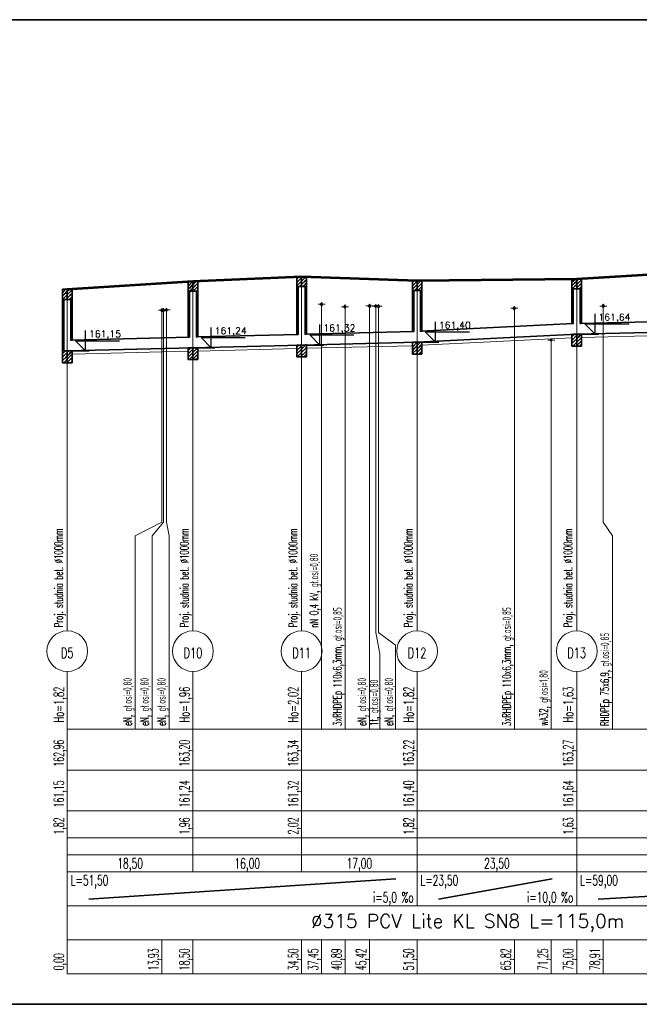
# Model space of a CAD drawing. Header units: millimetres. Extents: x 7.81 to 9.01, y -24.73 to -24.39.
# Tile 3 of 8: x 8.28 to 8.46, y -24.73 to -24.44. Entities that reach past the tile are written whole.
import ezdxf
from ezdxf.enums import TextEntityAlignment as Align

# ---------------------------------------------------------------- set-up
doc = ezdxf.new("R2010")
doc.units = ezdxf.units.MM
doc.linetypes.add('DASHED', pattern=[0.75, 0.5, -0.25])
doc.layers.get('0').update_dxf_attribs({"lineweight": 13})
for name, color, linetype, lineweight in [('CIENKA', 7, 'Continuous', 15), ('CIENKA2', 1, 'Continuous', 25), ('CIENKA_PRZERYWANA', 7, 'DASHED', 15), ('GRUBA', 3, 'Continuous', 53), ('SREDNIA', 2, 'Continuous', 35)]:
    doc.layers.add(name, color=color, linetype=linetype, lineweight=lineweight)
doc.styles.add('romans', font='romans.shx')

# ---------------------------------------------------------------- blocks, each defined once
blk = doc.blocks.new('*X5376')
at = {"layer": 'SREDNIA', "color": 2, "linetype": 'Continuous', "ltscale": 0.01}
for p, q in [((0.45392, 0.12892), (0.4536, 0.1286)), ((0.45424, 0.12824), (0.4536, 0.1276)), ((0.4546, 0.1296), (0.45392, 0.12892)), ((0.455, 0.129), (0.45424, 0.12824)), ((0.455, 0.128), (0.45455, 0.12755)), ((0.45455, 0.12755), (0.4536, 0.1266)), ((0.45455, 0.12755), (0.4536, 0.1266)), ((0.45487, 0.12687), (0.4546, 0.1266)), ((0.455, 0.127), (0.45487, 0.12687))]:
    blk.add_line(p, q, dxfattribs=at)
blk = doc.blocks.new('*X5377')
at = {"layer": 'SREDNIA', "color": 2, "linetype": 'Continuous', "ltscale": 0.01}
for p, q in [((0.45519, 0.12919), (0.455, 0.129)), ((0.45551, 0.12851), (0.455, 0.128)), ((0.45583, 0.12783), (0.455, 0.127)), ((0.4556, 0.1296), (0.45519, 0.12919)), ((0.4564, 0.1294), (0.45551, 0.12851)), ((0.4564, 0.1284), (0.45583, 0.12783)), ((0.45615, 0.12715), (0.4556, 0.1266)), ((0.4564, 0.1274), (0.45615, 0.12715))]:
    blk.add_line(p, q, dxfattribs=at)
blk = doc.blocks.new('*X5378')
at = {"layer": 'SREDNIA', "color": 2, "linetype": 'Continuous', "ltscale": 0.01}
for p, q in [((0.49073, 0.13173), (0.4906, 0.1316)), ((0.49105, 0.13105), (0.4906, 0.1306)), ((0.491, 0.132), (0.49073, 0.13173)), ((0.492, 0.132), (0.49105, 0.13105)), ((0.492, 0.132), (0.49105, 0.13105)), ((0.492, 0.131), (0.49136, 0.13036)), ((0.49136, 0.13036), (0.4906, 0.1296)), ((0.49168, 0.12968), (0.491, 0.129)), ((0.492, 0.13), (0.49168, 0.12968))]:
    blk.add_line(p, q, dxfattribs=at)
blk = doc.blocks.new('*X5379')
at = {"layer": 'SREDNIA', "color": 2, "linetype": 'Continuous', "ltscale": 0.01}
for p, q in [((0.49232, 0.13132), (0.492, 0.131)), ((0.49264, 0.13064), (0.492, 0.13)), ((0.493, 0.132), (0.49232, 0.13132)), ((0.4934, 0.1314), (0.49264, 0.13064)), ((0.49295, 0.12995), (0.492, 0.129)), ((0.49295, 0.12995), (0.492, 0.129)), ((0.4934, 0.1304), (0.49295, 0.12995)), ((0.49327, 0.12927), (0.493, 0.129)), ((0.4934, 0.1294), (0.49327, 0.12927))]:
    blk.add_line(p, q, dxfattribs=at)
blk = doc.blocks.new('*X5380')
at = {"layer": 'SREDNIA', "color": 2, "linetype": 'Continuous', "ltscale": 0.01}
for p, q in [((0.5234, 0.1334), (0.52285, 0.13285)), ((0.52285, 0.13285), (0.5226, 0.1326)), ((0.52317, 0.13217), (0.5226, 0.1316)), ((0.52349, 0.13149), (0.5226, 0.1306)), ((0.524, 0.133), (0.52317, 0.13217)), ((0.52381, 0.13081), (0.5234, 0.1304)), ((0.524, 0.132), (0.52349, 0.13149)), ((0.524, 0.131), (0.52381, 0.13081))]:
    blk.add_line(p, q, dxfattribs=at)
blk = doc.blocks.new('*X5381')
at = {"layer": 'SREDNIA', "color": 2, "linetype": 'Continuous', "ltscale": 0.01}
for p, q in [((0.5244, 0.1334), (0.52413, 0.13313)), ((0.5254, 0.1334), (0.52445, 0.13245)), ((0.5254, 0.1334), (0.52445, 0.13245)), ((0.52413, 0.13313), (0.524, 0.133)), ((0.52445, 0.13245), (0.524, 0.132)), ((0.52476, 0.13176), (0.524, 0.131)), ((0.52508, 0.13108), (0.5244, 0.1304)), ((0.5254, 0.1324), (0.52476, 0.13176)), ((0.5254, 0.1314), (0.52508, 0.13108))]:
    blk.add_line(p, q, dxfattribs=at)
blk = doc.blocks.new('*X5382')
at = {"layer": 'SREDNIA', "color": 2, "linetype": 'Continuous', "ltscale": 0.01}
for p, q in [((0.55679, 0.13179), (0.5566, 0.1316)), ((0.55711, 0.13111), (0.5566, 0.1306)), ((0.5572, 0.1322), (0.55679, 0.13179)), ((0.558, 0.132), (0.55711, 0.13111)), ((0.558, 0.131), (0.55743, 0.13043)), ((0.55743, 0.13043), (0.5566, 0.1296)), ((0.55775, 0.12975), (0.5572, 0.1292)), ((0.558, 0.13), (0.55775, 0.12975))]:
    blk.add_line(p, q, dxfattribs=at)
blk = doc.blocks.new('*X5383')
at = {"layer": 'SREDNIA', "color": 2, "linetype": 'Continuous', "ltscale": 0.01}
for p, q in [((0.55806, 0.13206), (0.558, 0.132)), ((0.55838, 0.13138), (0.558, 0.131)), ((0.5587, 0.1307), (0.558, 0.13)), ((0.5582, 0.1322), (0.55806, 0.13206)), ((0.5592, 0.1322), (0.55838, 0.13138)), ((0.5594, 0.1314), (0.5587, 0.1307)), ((0.55902, 0.13002), (0.5582, 0.1292)), ((0.5594, 0.1304), (0.55902, 0.13002)), ((0.55934, 0.12934), (0.5592, 0.1292)), ((0.5594, 0.1294), (0.55934, 0.12934))]:
    blk.add_line(p, q, dxfattribs=at)
blk = doc.blocks.new('*X5384')
at = {"layer": 'SREDNIA', "color": 2, "linetype": 'Continuous', "ltscale": 0.01}
for p, q in [((0.60363, 0.13263), (0.6036, 0.1326)), ((0.60395, 0.13195), (0.6036, 0.1316)), ((0.60427, 0.13127), (0.6036, 0.1306)), ((0.6037, 0.1327), (0.60363, 0.13263)), ((0.60459, 0.13059), (0.6037, 0.1297)), ((0.6047, 0.1327), (0.60395, 0.13195)), ((0.605, 0.132), (0.60427, 0.13127)), ((0.605, 0.131), (0.60459, 0.13059)), ((0.6049, 0.1299), (0.6047, 0.1297)), ((0.605, 0.13), (0.6049, 0.1299))]:
    blk.add_line(p, q, dxfattribs=at)
blk = doc.blocks.new('*X5385')
at = {"layer": 'SREDNIA', "color": 2, "linetype": 'Continuous', "ltscale": 0.01}
for p, q in [((0.60522, 0.13222), (0.605, 0.132)), ((0.60554, 0.13154), (0.605, 0.131)), ((0.60586, 0.13086), (0.605, 0.13)), ((0.6057, 0.1327), (0.60522, 0.13222)), ((0.6064, 0.1324), (0.60554, 0.13154)), ((0.6064, 0.1314), (0.60586, 0.13086)), ((0.60618, 0.13018), (0.6057, 0.1297)), ((0.6064, 0.1304), (0.60618, 0.13018))]:
    blk.add_line(p, q, dxfattribs=at)
blk = doc.blocks.new('*X5438')
at = {"layer": 'SREDNIA', "color": 2, "linetype": 'Continuous', "ltscale": 0.01}
for p, q in [((0.4536, 0.1256), (0.45363, 0.12563)), ((0.45363, 0.12563), (0.454, 0.126)), ((0.45365, 0.12465), (0.454, 0.125)), ((0.4536, 0.1246), (0.45365, 0.12465)), ((0.4536, 0.1236), (0.45368, 0.12368)), ((0.4536, 0.1226), (0.4537, 0.1227)), ((0.45368, 0.12368), (0.454, 0.124)), ((0.4537, 0.1227), (0.454, 0.123)), ((0.45373, 0.12173), (0.454, 0.122)), ((0.4536, 0.1216), (0.45373, 0.12173)), ((0.4536, 0.1206), (0.45375, 0.12075)), ((0.4536, 0.1196), (0.45378, 0.11978)), ((0.45375, 0.12075), (0.454, 0.121)), ((0.45378, 0.11978), (0.454, 0.12)), ((0.45381, 0.11881), (0.454, 0.119)), ((0.4536, 0.1186), (0.45381, 0.11881)), ((0.4536, 0.1176), (0.45383, 0.11783)), ((0.4536, 0.1166), (0.45386, 0.11686)), ((0.45383, 0.11783), (0.454, 0.118)), ((0.45386, 0.11686), (0.454, 0.117)), ((0.45388, 0.11588), (0.454, 0.116)), ((0.4536, 0.1156), (0.45388, 0.11588)), ((0.4536, 0.1146), (0.45391, 0.11491)), ((0.4536, 0.1136), (0.45393, 0.11393)), ((0.45391, 0.11491), (0.454, 0.115)), ((0.45393, 0.11393), (0.454, 0.114)), ((0.4536, 0.1126), (0.45396, 0.11296)), ((0.4536, 0.1116), (0.45399, 0.11199)), ((0.45394, 0.11094), (0.4536, 0.1106)), ((0.45432, 0.11032), (0.45381, 0.10981)), ((0.4541, 0.1111), (0.45394, 0.11094)), ((0.45396, 0.11296), (0.454, 0.113)), ((0.45399, 0.11199), (0.454, 0.112)), ((0.45445, 0.11145), (0.4541, 0.1111)), ((0.455, 0.111), (0.45432, 0.11032)), ((0.45381, 0.10981), (0.4536, 0.1096)), ((0.45368, 0.10868), (0.4536, 0.1086)), ((0.45454, 0.10954), (0.45368, 0.10868)), ((0.45477, 0.10877), (0.45395, 0.10795)), ((0.455, 0.11), (0.45454, 0.10954)), ((0.455, 0.109), (0.45477, 0.10877)), ((0.45499, 0.10799), (0.45495, 0.10795)), ((0.455, 0.108), (0.45499, 0.10799))]:
    blk.add_line(p, q, dxfattribs=at)
blk = doc.blocks.new('*X5439')
at = {"layer": 'SREDNIA', "color": 2, "linetype": 'Continuous', "ltscale": 0.01}
for p, q in [((0.45639, 0.12639), (0.456, 0.126)), ((0.45636, 0.12536), (0.456, 0.125)), ((0.4564, 0.1254), (0.45636, 0.12536)), ((0.4564, 0.1264), (0.45639, 0.12639)), ((0.45632, 0.12432), (0.456, 0.124)), ((0.45629, 0.12329), (0.456, 0.123)), ((0.45625, 0.12225), (0.456, 0.122)), ((0.4564, 0.1224), (0.45625, 0.12225)), ((0.4564, 0.1234), (0.45629, 0.12329)), ((0.4564, 0.1244), (0.45632, 0.12432)), ((0.45622, 0.12122), (0.456, 0.121)), ((0.45619, 0.12019), (0.456, 0.12)), ((0.45615, 0.11915), (0.456, 0.119)), ((0.4564, 0.1194), (0.45615, 0.11915)), ((0.4564, 0.1204), (0.45619, 0.12019)), ((0.4564, 0.1214), (0.45622, 0.12122)), ((0.45612, 0.11812), (0.456, 0.118)), ((0.45608, 0.11708), (0.456, 0.117)), ((0.45605, 0.11605), (0.456, 0.116)), ((0.4564, 0.1164), (0.45605, 0.11605)), ((0.4564, 0.1174), (0.45608, 0.11708)), ((0.4564, 0.1184), (0.45612, 0.11812)), ((0.45601, 0.11501), (0.456, 0.115)), ((0.4564, 0.1154), (0.45601, 0.11501))]:
    blk.add_line(p, q, dxfattribs=at)
blk = doc.blocks.new('*X5440')
at = {"layer": 'SREDNIA', "color": 2, "linetype": 'Continuous', "ltscale": 0.01}
for p, q in [((0.455, 0.111), (0.45513, 0.11113)), ((0.455, 0.11), (0.45541, 0.11041)), ((0.45513, 0.11113), (0.45545, 0.11145)), ((0.45541, 0.11041), (0.45605, 0.11105)), ((0.45605, 0.11105), (0.4564, 0.1114)), ((0.45605, 0.11105), (0.45605, 0.11105)), ((0.45615, 0.11015), (0.4564, 0.1104)), ((0.455, 0.109), (0.4557, 0.1097)), ((0.455, 0.108), (0.45599, 0.10899)), ((0.4557, 0.1097), (0.45615, 0.11015)), ((0.45595, 0.10795), (0.45627, 0.10827)), ((0.45599, 0.10899), (0.45625, 0.10925)), ((0.45615, 0.11015), (0.45615, 0.11015)), ((0.45625, 0.10925), (0.4564, 0.1094)), ((0.45625, 0.10925), (0.45625, 0.10925)), ((0.45627, 0.10827), (0.45635, 0.10835)), ((0.45635, 0.10835), (0.4564, 0.1084)), ((0.45635, 0.10835), (0.45635, 0.10835))]:
    blk.add_line(p, q, dxfattribs=at)
blk = doc.blocks.new('*X5441')
at = {"layer": 'SREDNIA', "color": 2, "linetype": 'Continuous', "ltscale": 0.01}
for p, q in [((0.491, 0.129), (0.4906, 0.1286)), ((0.4906, 0.1286), (0.491, 0.129)), ((0.49097, 0.12797), (0.4906, 0.1276)), ((0.491, 0.128), (0.49097, 0.12797)), ((0.49094, 0.12694), (0.4906, 0.1266)), ((0.49091, 0.12591), (0.4906, 0.1256)), ((0.49088, 0.12488), (0.4906, 0.1246)), ((0.491, 0.125), (0.49088, 0.12488)), ((0.491, 0.126), (0.49091, 0.12591)), ((0.491, 0.127), (0.49094, 0.12694)), ((0.49085, 0.12385), (0.4906, 0.1236)), ((0.49082, 0.12282), (0.4906, 0.1226)), ((0.491, 0.122), (0.49079, 0.12179)), ((0.491, 0.123), (0.49082, 0.12282)), ((0.491, 0.124), (0.49085, 0.12385)), ((0.49079, 0.12179), (0.4906, 0.1216)), ((0.49076, 0.12076), (0.4906, 0.1206)), ((0.49073, 0.11973), (0.4906, 0.1196)), ((0.491, 0.119), (0.49069, 0.11869)), ((0.491, 0.12), (0.49073, 0.11973)), ((0.491, 0.121), (0.49076, 0.12076)), ((0.49069, 0.11869), (0.4906, 0.1186)), ((0.49066, 0.11766), (0.4906, 0.1176)), ((0.49063, 0.11663), (0.4906, 0.1166)), ((0.491, 0.116), (0.4906, 0.1156)), ((0.491, 0.117), (0.49063, 0.11663)), ((0.491, 0.118), (0.49066, 0.11766)), ((0.4906, 0.1156), (0.4906, 0.1156))]:
    blk.add_line(p, q, dxfattribs=at)
blk = doc.blocks.new('*X5442')
at = {"layer": 'SREDNIA', "color": 2, "linetype": 'Continuous', "ltscale": 0.01}
for p, q in [((0.4906, 0.1116), (0.49095, 0.11195)), ((0.4906, 0.1106), (0.49082, 0.11082)), ((0.49175, 0.11175), (0.49082, 0.11082)), ((0.49136, 0.11236), (0.49095, 0.11195)), ((0.492, 0.111), (0.49108, 0.11008)), ((0.49138, 0.11238), (0.49136, 0.11236)), ((0.492, 0.112), (0.49175, 0.11175)), ((0.4906, 0.1096), (0.49069, 0.10969)), ((0.49108, 0.11008), (0.49069, 0.10969)), ((0.492, 0.11), (0.49088, 0.10888)), ((0.492, 0.109), (0.49188, 0.10888))]:
    blk.add_line(p, q, dxfattribs=at)
blk = doc.blocks.new('*X5443')
at = {"layer": 'SREDNIA', "color": 2, "linetype": 'Continuous', "ltscale": 0.01}
for p, q in [((0.49338, 0.12838), (0.493, 0.128)), ((0.4934, 0.1284), (0.49338, 0.12838)), ((0.49335, 0.12735), (0.493, 0.127)), ((0.49332, 0.12632), (0.493, 0.126)), ((0.49329, 0.12529), (0.493, 0.125)), ((0.4934, 0.1254), (0.49329, 0.12529)), ((0.4934, 0.1264), (0.49332, 0.12632)), ((0.4934, 0.1274), (0.49335, 0.12735)), ((0.49326, 0.12426), (0.493, 0.124)), ((0.49323, 0.12323), (0.493, 0.123)), ((0.4932, 0.1222), (0.493, 0.122)), ((0.4934, 0.1224), (0.4932, 0.1222)), ((0.4934, 0.1234), (0.49323, 0.12323)), ((0.4934, 0.1244), (0.49326, 0.12426)), ((0.49317, 0.12117), (0.493, 0.121)), ((0.49314, 0.12014), (0.493, 0.12)), ((0.49311, 0.11911), (0.493, 0.119)), ((0.4934, 0.1194), (0.49311, 0.11911)), ((0.4934, 0.1204), (0.49314, 0.12014)), ((0.4934, 0.1214), (0.49317, 0.12117)), ((0.49308, 0.11808), (0.493, 0.118)), ((0.49304, 0.11704), (0.493, 0.117)), ((0.49301, 0.11601), (0.493, 0.116)), ((0.4934, 0.1164), (0.49301, 0.11601)), ((0.4934, 0.1174), (0.49304, 0.11704)), ((0.4934, 0.1184), (0.49308, 0.11808))]:
    blk.add_line(p, q, dxfattribs=at)
blk = doc.blocks.new('*X5444')
at = {"layer": 'SREDNIA', "color": 2, "linetype": 'Continuous', "ltscale": 0.01}
for p, q in [((0.492, 0.112), (0.49211, 0.11211)), ((0.492, 0.111), (0.49239, 0.11139)), ((0.492, 0.11), (0.49268, 0.11068)), ((0.49211, 0.11211), (0.49238, 0.11238)), ((0.49239, 0.11139), (0.49304, 0.11204)), ((0.49268, 0.11068), (0.49314, 0.11114)), ((0.49297, 0.10997), (0.49324, 0.11024)), ((0.49304, 0.11204), (0.4934, 0.1124)), ((0.49304, 0.11204), (0.49304, 0.11204)), ((0.49314, 0.11114), (0.4934, 0.1114)), ((0.49314, 0.11114), (0.49314, 0.11114)), ((0.49324, 0.11024), (0.4934, 0.1104)), ((0.49324, 0.11024), (0.49324, 0.11024)), ((0.492, 0.109), (0.49297, 0.10997)), ((0.49288, 0.10888), (0.49325, 0.10925)), ((0.49325, 0.10925), (0.49335, 0.10935)), ((0.49335, 0.10935), (0.4934, 0.1094)), ((0.49335, 0.10935), (0.49335, 0.10935))]:
    blk.add_line(p, q, dxfattribs=at)
blk = doc.blocks.new('*X5445')
at = {"layer": 'SREDNIA', "color": 2, "linetype": 'Continuous', "ltscale": 0.01}
for p, q in [((0.52299, 0.12999), (0.5226, 0.1296)), ((0.52296, 0.12896), (0.5226, 0.1286)), ((0.52293, 0.12793), (0.5226, 0.1276)), ((0.523, 0.128), (0.52293, 0.12793)), ((0.523, 0.129), (0.52296, 0.12896)), ((0.523, 0.13), (0.52299, 0.12999)), ((0.5229, 0.1269), (0.5226, 0.1266)), ((0.52287, 0.12587), (0.5226, 0.1256)), ((0.52284, 0.12484), (0.5226, 0.1246)), ((0.523, 0.125), (0.52284, 0.12484)), ((0.523, 0.126), (0.52287, 0.12587)), ((0.523, 0.127), (0.5229, 0.1269)), ((0.52281, 0.12381), (0.5226, 0.1236)), ((0.52278, 0.12278), (0.5226, 0.1226)), ((0.523, 0.122), (0.52275, 0.12175)), ((0.523, 0.123), (0.52278, 0.12278)), ((0.523, 0.124), (0.52281, 0.12381)), ((0.52275, 0.12175), (0.5226, 0.1216)), ((0.52273, 0.12073), (0.5226, 0.1206)), ((0.5227, 0.1197), (0.5226, 0.1196)), ((0.523, 0.119), (0.52267, 0.11867)), ((0.523, 0.12), (0.5227, 0.1197)), ((0.523, 0.121), (0.52273, 0.12073)), ((0.52267, 0.11867), (0.5226, 0.1186)), ((0.52264, 0.11764), (0.5226, 0.1176)), ((0.52261, 0.11661), (0.5226, 0.1166)), ((0.523, 0.117), (0.52261, 0.11661)), ((0.523, 0.118), (0.52264, 0.11764))]:
    blk.add_line(p, q, dxfattribs=at)
blk = doc.blocks.new('*X5446')
at = {"layer": 'SREDNIA', "color": 2, "linetype": 'Continuous', "ltscale": 0.01}
for p, q in [((0.52315, 0.11315), (0.52298, 0.11298)), ((0.52318, 0.11318), (0.52315, 0.11315)), ((0.5226, 0.1126), (0.52298, 0.11298)), ((0.5226, 0.1116), (0.52285, 0.11185)), ((0.5226, 0.1106), (0.52272, 0.11072)), ((0.524, 0.111), (0.52268, 0.10968)), ((0.52321, 0.11121), (0.52272, 0.11072)), ((0.52388, 0.11288), (0.52285, 0.11185)), ((0.524, 0.112), (0.52321, 0.11121)), ((0.524, 0.113), (0.52388, 0.11288)), ((0.524, 0.11), (0.52368, 0.10968))]:
    blk.add_line(p, q, dxfattribs=at)
blk = doc.blocks.new('*X5447')
at = {"layer": 'SREDNIA', "color": 2, "linetype": 'Continuous', "ltscale": 0.01}
for p, q in [((0.5254, 0.1304), (0.525, 0.13)), ((0.525, 0.13), (0.5254, 0.1304)), ((0.52537, 0.12937), (0.525, 0.129)), ((0.52534, 0.12834), (0.525, 0.128)), ((0.5254, 0.1284), (0.52534, 0.12834)), ((0.5254, 0.1294), (0.52537, 0.12937)), ((0.52531, 0.12731), (0.525, 0.127)), ((0.52528, 0.12628), (0.525, 0.126)), ((0.52525, 0.12525), (0.525, 0.125)), ((0.5254, 0.1254), (0.52525, 0.12525)), ((0.5254, 0.1264), (0.52528, 0.12628)), ((0.5254, 0.1274), (0.52531, 0.12731)), ((0.52522, 0.12422), (0.525, 0.124)), ((0.52519, 0.12319), (0.525, 0.123)), ((0.52517, 0.12217), (0.525, 0.122)), ((0.5254, 0.1224), (0.52517, 0.12217)), ((0.5254, 0.1234), (0.52519, 0.12319)), ((0.5254, 0.1244), (0.52522, 0.12422)), ((0.52514, 0.12114), (0.525, 0.121)), ((0.52511, 0.12011), (0.525, 0.12)), ((0.52508, 0.11908), (0.525, 0.119)), ((0.5254, 0.1194), (0.52508, 0.11908)), ((0.5254, 0.1204), (0.52511, 0.12011)), ((0.5254, 0.1214), (0.52514, 0.12114)), ((0.52505, 0.11805), (0.525, 0.118)), ((0.52502, 0.11702), (0.525, 0.117)), ((0.5254, 0.1174), (0.52502, 0.11702)), ((0.5254, 0.1184), (0.52505, 0.11805)), ((0.5254, 0.1164), (0.52536, 0.11636))]:
    blk.add_line(p, q, dxfattribs=at)
blk = doc.blocks.new('*X5448')
at = {"layer": 'SREDNIA', "color": 2, "linetype": 'Continuous', "ltscale": 0.01}
for p, q in [((0.52405, 0.11305), (0.52418, 0.11318)), ((0.52502, 0.11302), (0.52521, 0.11321)), ((0.524, 0.113), (0.52405, 0.11305)), ((0.524, 0.112), (0.52434, 0.11234)), ((0.524, 0.111), (0.52462, 0.11162)), ((0.524, 0.11), (0.52491, 0.11091)), ((0.52434, 0.11234), (0.52502, 0.11302)), ((0.52462, 0.11162), (0.52512, 0.11212)), ((0.52491, 0.11091), (0.52522, 0.11122)), ((0.52502, 0.11302), (0.52502, 0.11302)), ((0.52512, 0.11212), (0.5254, 0.1124)), ((0.52512, 0.11212), (0.52512, 0.11212)), ((0.52519, 0.11019), (0.52533, 0.11033)), ((0.52522, 0.11122), (0.5254, 0.1114)), ((0.52522, 0.11122), (0.52522, 0.11122)), ((0.52533, 0.11033), (0.5254, 0.1104)), ((0.52533, 0.11033), (0.52533, 0.11033)), ((0.52468, 0.10968), (0.52519, 0.11019))]:
    blk.add_line(p, q, dxfattribs=at)
blk = doc.blocks.new('*X5449')
at = {"layer": 'SREDNIA', "color": 2, "linetype": 'Continuous', "ltscale": 0.01}
for p, q in [((0.55699, 0.12899), (0.5566, 0.1286)), ((0.55696, 0.12796), (0.5566, 0.1276)), ((0.557, 0.128), (0.55696, 0.12796)), ((0.557, 0.129), (0.55699, 0.12899)), ((0.55692, 0.12692), (0.5566, 0.1266)), ((0.55689, 0.12589), (0.5566, 0.1256)), ((0.55686, 0.12486), (0.5566, 0.1246)), ((0.557, 0.125), (0.55686, 0.12486)), ((0.557, 0.126), (0.55689, 0.12589)), ((0.557, 0.127), (0.55692, 0.12692)), ((0.55682, 0.12382), (0.5566, 0.1236)), ((0.55679, 0.12279), (0.5566, 0.1226)), ((0.557, 0.122), (0.55675, 0.12175)), ((0.557, 0.123), (0.55679, 0.12279)), ((0.557, 0.124), (0.55682, 0.12382)), ((0.55675, 0.12175), (0.5566, 0.1216)), ((0.55672, 0.12072), (0.5566, 0.1206)), ((0.55668, 0.11968), (0.5566, 0.1196)), ((0.557, 0.119), (0.55665, 0.11865)), ((0.557, 0.12), (0.55668, 0.11968)), ((0.557, 0.121), (0.55672, 0.12072)), ((0.55665, 0.11865), (0.5566, 0.1186)), ((0.55662, 0.11762), (0.5566, 0.1176)), ((0.557, 0.118), (0.55662, 0.11762))]:
    blk.add_line(p, q, dxfattribs=at)
blk = doc.blocks.new('*X5450')
at = {"layer": 'SREDNIA', "color": 2, "linetype": 'Continuous', "ltscale": 0.01}
for p, q in [((0.5566, 0.1136), (0.557, 0.114)), ((0.55799, 0.11399), (0.5566, 0.1126)), ((0.557, 0.114), (0.55702, 0.11402)), ((0.557, 0.114), (0.55702, 0.11402)), ((0.557, 0.114), (0.557, 0.114)), ((0.557, 0.114), (0.557, 0.114)), ((0.558, 0.114), (0.55799, 0.11399)), ((0.55732, 0.11232), (0.5566, 0.1116)), ((0.55665, 0.11065), (0.5566, 0.1106)), ((0.558, 0.112), (0.55665, 0.11065)), ((0.558, 0.113), (0.55732, 0.11232)), ((0.558, 0.111), (0.55752, 0.11052))]:
    blk.add_line(p, q, dxfattribs=at)
blk = doc.blocks.new('*X5451')
at = {"layer": 'SREDNIA', "color": 2, "linetype": 'Continuous', "ltscale": 0.01}
for p, q in [((0.559, 0.129), (0.5592, 0.1292)), ((0.55937, 0.12837), (0.559, 0.128)), ((0.5594, 0.1284), (0.55937, 0.12837)), ((0.55934, 0.12734), (0.559, 0.127)), ((0.5593, 0.1263), (0.559, 0.126)), ((0.55927, 0.12527), (0.559, 0.125)), ((0.5594, 0.1254), (0.55927, 0.12527)), ((0.5594, 0.1264), (0.5593, 0.1263)), ((0.5594, 0.1274), (0.55934, 0.12734)), ((0.55923, 0.12423), (0.559, 0.124)), ((0.5592, 0.1232), (0.559, 0.123)), ((0.55916, 0.12216), (0.559, 0.122)), ((0.5594, 0.1224), (0.55916, 0.12216)), ((0.5594, 0.1234), (0.5592, 0.1232)), ((0.5594, 0.1244), (0.55923, 0.12423)), ((0.55913, 0.12113), (0.559, 0.121)), ((0.5591, 0.1201), (0.559, 0.12)), ((0.55906, 0.11906), (0.559, 0.119)), ((0.5594, 0.1194), (0.55906, 0.11906)), ((0.5594, 0.1204), (0.5591, 0.1201)), ((0.5594, 0.1214), (0.55913, 0.12113)), ((0.55903, 0.11803), (0.559, 0.118)), ((0.5594, 0.1184), (0.55903, 0.11803)), ((0.5594, 0.1174), (0.55924, 0.11724))]:
    blk.add_line(p, q, dxfattribs=at)
blk = doc.blocks.new('*X5452')
at = {"layer": 'SREDNIA', "color": 2, "linetype": 'Continuous', "ltscale": 0.01}
for p, q in [((0.558, 0.114), (0.55801, 0.11401)), ((0.558, 0.113), (0.55829, 0.11329)), ((0.55801, 0.11401), (0.55802, 0.11402)), ((0.55829, 0.11329), (0.559, 0.114)), ((0.55858, 0.11258), (0.5591, 0.1131)), ((0.559, 0.114), (0.55901, 0.11401)), ((0.55901, 0.11401), (0.55907, 0.11407)), ((0.5591, 0.1131), (0.55911, 0.11311)), ((0.55911, 0.11311), (0.5594, 0.1134)), ((0.558, 0.112), (0.55858, 0.11258)), ((0.558, 0.111), (0.55886, 0.11186)), ((0.55852, 0.11052), (0.55915, 0.11115)), ((0.55886, 0.11186), (0.55921, 0.11221)), ((0.55915, 0.11115), (0.55931, 0.11131)), ((0.55921, 0.11221), (0.5594, 0.1124)), ((0.55921, 0.11221), (0.55921, 0.11221)), ((0.55931, 0.11131), (0.5594, 0.1114)), ((0.55931, 0.11131), (0.55931, 0.11131))]:
    blk.add_line(p, q, dxfattribs=at)
blk = doc.blocks.new('*X5453')
at = {"layer": 'SREDNIA', "color": 2, "linetype": 'Continuous', "ltscale": 0.01}
for p, q in [((0.6036, 0.1296), (0.6037, 0.1297)), ((0.60397, 0.12897), (0.6036, 0.1286)), ((0.60393, 0.12793), (0.6036, 0.1276)), ((0.604, 0.128), (0.60393, 0.12793)), ((0.604, 0.129), (0.60397, 0.12897)), ((0.60389, 0.12689), (0.6036, 0.1266)), ((0.60385, 0.12585), (0.6036, 0.1256)), ((0.60381, 0.12481), (0.6036, 0.1246)), ((0.604, 0.125), (0.60381, 0.12481)), ((0.604, 0.126), (0.60385, 0.12585)), ((0.604, 0.127), (0.60389, 0.12689)), ((0.60377, 0.12377), (0.6036, 0.1236)), ((0.60373, 0.12273), (0.6036, 0.1226)), ((0.604, 0.122), (0.60369, 0.12169)), ((0.604, 0.123), (0.60373, 0.12273)), ((0.604, 0.124), (0.60377, 0.12377)), ((0.60369, 0.12169), (0.6036, 0.1216)), ((0.60365, 0.12065), (0.6036, 0.1206)), ((0.60361, 0.11961), (0.6036, 0.1196)), ((0.604, 0.12), (0.60361, 0.11961)), ((0.604, 0.121), (0.60365, 0.12065))]:
    blk.add_line(p, q, dxfattribs=at)
blk = doc.blocks.new('*X5454')
at = {"layer": 'SREDNIA', "color": 2, "linetype": 'Continuous', "ltscale": 0.01}
for p, q in [((0.60434, 0.11634), (0.60396, 0.11596)), ((0.60437, 0.11637), (0.60434, 0.11634)), ((0.605, 0.116), (0.60475, 0.11575)), ((0.6036, 0.1156), (0.60396, 0.11596)), ((0.6036, 0.1146), (0.60383, 0.11483)), ((0.6036, 0.1136), (0.6037, 0.1137)), ((0.60409, 0.11409), (0.6037, 0.1137)), ((0.60475, 0.11575), (0.60383, 0.11483)), ((0.605, 0.114), (0.60387, 0.11287)), ((0.605, 0.115), (0.60409, 0.11409)), ((0.605, 0.113), (0.60487, 0.11287))]:
    blk.add_line(p, q, dxfattribs=at)
blk = doc.blocks.new('*X5455')
at = {"layer": 'SREDNIA', "color": 2, "linetype": 'Continuous', "ltscale": 0.01}
for p, q in [((0.60639, 0.12939), (0.606, 0.129)), ((0.60635, 0.12835), (0.606, 0.128)), ((0.6064, 0.1284), (0.60635, 0.12835)), ((0.6064, 0.1294), (0.60639, 0.12939)), ((0.60631, 0.12731), (0.606, 0.127)), ((0.60626, 0.12626), (0.606, 0.126)), ((0.60622, 0.12522), (0.606, 0.125)), ((0.6064, 0.1254), (0.60622, 0.12522)), ((0.6064, 0.1264), (0.60626, 0.12626)), ((0.6064, 0.1274), (0.60631, 0.12731)), ((0.60618, 0.12418), (0.606, 0.124)), ((0.60614, 0.12314), (0.606, 0.123)), ((0.6061, 0.1221), (0.606, 0.122)), ((0.6064, 0.1224), (0.6061, 0.1221)), ((0.6064, 0.1234), (0.60614, 0.12314)), ((0.6064, 0.1244), (0.60618, 0.12418)), ((0.60606, 0.12106), (0.606, 0.121)), ((0.60602, 0.12002), (0.606, 0.12)), ((0.6064, 0.1204), (0.60602, 0.12002)), ((0.6064, 0.1214), (0.60606, 0.12106))]:
    blk.add_line(p, q, dxfattribs=at)
blk = doc.blocks.new('*X5456')
at = {"layer": 'SREDNIA', "color": 2, "linetype": 'Continuous', "ltscale": 0.01}
for p, q in [((0.605, 0.116), (0.60511, 0.11611)), ((0.60511, 0.11611), (0.60537, 0.11637)), ((0.60539, 0.11539), (0.60604, 0.11604)), ((0.60604, 0.11604), (0.6064, 0.1164)), ((0.60604, 0.11604), (0.60604, 0.11604)), ((0.605, 0.115), (0.60539, 0.11539)), ((0.605, 0.114), (0.60568, 0.11468)), ((0.605, 0.113), (0.60596, 0.11396)), ((0.60568, 0.11468), (0.60614, 0.11514)), ((0.60587, 0.11287), (0.60625, 0.11325)), ((0.60596, 0.11396), (0.60624, 0.11424)), ((0.60614, 0.11514), (0.6064, 0.1154)), ((0.60614, 0.11514), (0.60614, 0.11514)), ((0.60624, 0.11424), (0.6064, 0.1144)), ((0.60624, 0.11424), (0.60624, 0.11424)), ((0.60625, 0.11325), (0.60635, 0.11335)), ((0.60635, 0.11335), (0.6064, 0.1134)), ((0.60635, 0.11335), (0.60635, 0.11335))]:
    blk.add_line(p, q, dxfattribs=at)

msp = doc.modelspace()

# ---------------------------------------------------------------- linework, layer by layer
for p, q in [((8.38004, -24.61696), (8.38126, -24.62327)), ((8.38084, -24.61696), (8.38588, -24.62065)), ((8.38588, -24.62065), (8.38588, -24.64546)), ((8.38126, -24.62327), (8.38126, -24.64546))]:
    msp.add_line(p, q)
at = {"layer": 'CIENKA', "color": 7, "linetype": 'Continuous', "ltscale": 0.01}
for p, q in [((8.3262, -24.61646), (8.3262, -24.51346)), ((8.3582, -24.61646), (8.3582, -24.51206)), ((8.3922, -24.61646), (8.3922, -24.51326)), ((8.4392, -24.61646), (8.4392, -24.51276)), ((8.2892, -24.61646), (8.2892, -24.51586)), ((8.31601, -24.52205), (8.31811, -24.52205)), ((8.31647, -24.52202), (8.31857, -24.52202)), ((8.31706, -24.52205), (8.31706, -24.58446)), ((8.31735, -24.52196), (8.31945, -24.52196)), ((8.31752, -24.52202), (8.31752, -24.58446)), ((8.3184, -24.52196), (8.3184, -24.58446)), ((8.36305, -24.52027), (8.36515, -24.52027)), ((8.3641, -24.52027), (8.3641, -24.58446)), ((8.36993, -24.52101), (8.37203, -24.52101)), ((8.37098, -24.52101), (8.37098, -24.58446)), ((8.37715, -24.52076), (8.37925, -24.52076)), ((8.3782, -24.52076), (8.3782, -24.58446)), ((8.37899, -24.52083), (8.38109, -24.52083)), ((8.37979, -24.52086), (8.38189, -24.52086)), ((8.38004, -24.52083), (8.38004, -24.58446)), ((8.38084, -24.52086), (8.38084, -24.58446)), ((8.41979, -24.52145), (8.42189, -24.52145)), ((8.42084, -24.52145), (8.42084, -24.58446)), ((8.44597, -24.52079), (8.44807, -24.52079)), ((8.44702, -24.52079), (8.44702, -24.58446)), ((8.43067, -24.53084), (8.43273, -24.53084)), ((8.4317, -24.53084), (8.4317, -24.58446)), ((8.3092, -24.58846), (8.31706, -24.58446)), ((8.3142, -24.58846), (8.31752, -24.58446)), ((8.3192, -24.58846), (8.3184, -24.58446)), ((8.3641, -24.58846), (8.3641, -24.58446)), ((8.37098, -24.58846), (8.37098, -24.58446)), ((8.3782, -24.58846), (8.3782, -24.58446)), ((8.38004, -24.58846), (8.38004, -24.58446)), ((8.38084, -24.58846), (8.38084, -24.58446)), ((8.42084, -24.58846), (8.42084, -24.58446)), ((8.4317, -24.58846), (8.4317, -24.58446)), ((8.4497, -24.58846), (8.44702, -24.58446)), ((8.3092, -24.58846), (8.3092, -24.64546)), ((8.3142, -24.58846), (8.3142, -24.64546)), ((8.3192, -24.58846), (8.3192, -24.64546)), ((8.3641, -24.58846), (8.3641, -24.64546)), ((8.37098, -24.58846), (8.37098, -24.64546)), ((8.3782, -24.58846), (8.3782, -24.64546)), ((8.38004, -24.58846), (8.38004, -24.61696)), ((8.38084, -24.58846), (8.38084, -24.61696)), ((8.42084, -24.58846), (8.42084, -24.64546)), ((8.4317, -24.58846), (8.4317, -24.64546)), ((8.4497, -24.58846), (8.4497, -24.64546)), ((8.2892, -24.64546), (8.2892, -24.62846)), ((8.3262, -24.64546), (8.3262, -24.62846)), ((8.3582, -24.64546), (8.3582, -24.62846)), ((8.3922, -24.64546), (8.3922, -24.62846)), ((8.4392, -24.64546), (8.4392, -24.62846)), ((8.2892, -24.65746), (8.2892, -24.64546)), ((8.2892, -24.64546), (8.5572, -24.64546)), ((8.3262, -24.65746), (8.3262, -24.64546)), ((8.3582, -24.65746), (8.3582, -24.64546)), ((8.3922, -24.65746), (8.3922, -24.64546)), ((8.4392, -24.65746), (8.4392, -24.64546)), ((8.2892, -24.66946), (8.2892, -24.65746)), ((8.2892, -24.65746), (8.5572, -24.65746)), ((8.3262, -24.66946), (8.3262, -24.65746)), ((8.3582, -24.66946), (8.3582, -24.65746)), ((8.3922, -24.66946), (8.3922, -24.65746)), ((8.4392, -24.66946), (8.4392, -24.65746)), ((8.2892, -24.67746), (8.2892, -24.66946)), ((8.2892, -24.66946), (8.5572, -24.66946)), ((8.3262, -24.67746), (8.3262, -24.66946)), ((8.3582, -24.67746), (8.3582, -24.66946)), ((8.3922, -24.67746), (8.3922, -24.66946)), ((8.4392, -24.67746), (8.4392, -24.66946)), ((8.2892, -24.68746), (8.2892, -24.67746)), ((8.2892, -24.67746), (8.5572, -24.67746)), ((8.3262, -24.68746), (8.3262, -24.67746)), ((8.3582, -24.68746), (8.3582, -24.67746)), ((8.3922, -24.68746), (8.3922, -24.67746)), ((8.4392, -24.68746), (8.4392, -24.67746)), ((8.2892, -24.68246), (8.5572, -24.68246)), ((8.2892, -24.69746), (8.2892, -24.68746)), ((8.2892, -24.68746), (8.5572, -24.68746)), ((8.3922, -24.69746), (8.3922, -24.68746)), ((8.4392, -24.69746), (8.4392, -24.68746)), ((8.2892, -24.70746), (8.2892, -24.69746)), ((8.2892, -24.69746), (8.5572, -24.69746)), ((8.2892, -24.71746), (8.2892, -24.70746)), ((8.2892, -24.70746), (8.5572, -24.70746)), ((8.31706, -24.71746), (8.31706, -24.70746)), ((8.3262, -24.71746), (8.3262, -24.70746)), ((8.3582, -24.71746), (8.3582, -24.70746)), ((8.3641, -24.71746), (8.3641, -24.70746)), ((8.37098, -24.71746), (8.37098, -24.70746)), ((8.3782, -24.71746), (8.3782, -24.70746)), ((8.3922, -24.71746), (8.3922, -24.70746)), ((8.42084, -24.71746), (8.42084, -24.70746)), ((8.4317, -24.71746), (8.4317, -24.70746)), ((8.4392, -24.71746), (8.4392, -24.70746)), ((8.44702, -24.71746), (8.44702, -24.70746)), ((8.2892, -24.71746), (8.5572, -24.71746))]:
    msp.add_line(p, q, dxfattribs=at)
for centre, start, end in [((8.2892, -24.62246), 90, 270), ((8.2892, -24.62246), 270, 90), ((8.3262, -24.62246), 90, 270), ((8.3262, -24.62246), 270, 90), ((8.3582, -24.62246), 90, 270), ((8.3582, -24.62246), 270, 90), ((8.3922, -24.62246), 90, 270), ((8.3922, -24.62246), 270, 90), ((8.4392, -24.62246), 90, 270), ((8.4392, -24.62246), 270, 90)]:
    msp.add_arc(centre, 0.006, start, end, dxfattribs=at)
at = {"layer": 'CIENKA2', "color": 1, "linetype": 'Continuous', "ltscale": 0.01}
for p, q in [((8.4446, -24.52908), (8.4446, -24.52308)), ((8.2946, -24.53401), (8.2946, -24.52801)), ((8.3316, -24.53308), (8.3316, -24.52708)), ((8.3636, -24.53228), (8.3636, -24.52628)), ((8.3976, -24.53143), (8.3976, -24.52543)), ((8.4446, -24.52908), (8.4416, -24.52608)), ((8.4416, -24.52608), (8.4546, -24.52608)), ((8.2946, -24.53401), (8.2916, -24.53101)), ((8.2916, -24.53101), (8.3046, -24.53101)), ((8.3316, -24.53308), (8.3286, -24.53008)), ((8.3286, -24.53008), (8.3416, -24.53008)), ((8.3636, -24.53228), (8.3606, -24.52928)), ((8.3606, -24.52928), (8.3736, -24.52928)), ((8.3976, -24.53143), (8.3946, -24.52843)), ((8.3946, -24.52843), (8.4076, -24.52843)), ((8.4406, -24.52908), (8.4456, -24.52908)), ((8.3276, -24.53308), (8.3326, -24.53308)), ((8.3596, -24.53228), (8.3646, -24.53228)), ((8.3936, -24.53143), (8.3986, -24.53143)), ((8.2906, -24.53401), (8.2956, -24.53401))]:
    msp.add_line(p, q, dxfattribs=at)
at = {"layer": 'CIENKA_PRZERYWANA', "color": 7, "linetype": 'DASHED', "ltscale": 0.01}
for p, q in [((8.4406, -24.53005), (8.5178, -24.52812)), ((8.3936, -24.53236), (8.4378, -24.53015)), ((8.3276, -24.53405), (8.3568, -24.53332)), ((8.3596, -24.53325), (8.3908, -24.53247)), ((8.2906, -24.53497), (8.3248, -24.53412))]:
    msp.add_line(p, q, dxfattribs=at)
at = {"layer": 'GRUBA', "color": 3, "linetype": 'Continuous', "ltscale": 0.01}
for p, q in [((8.4392, -24.51276), (8.5192, -24.50796)), ((8.2892, -24.51586), (8.3262, -24.51346)), ((8.3262, -24.51346), (8.3582, -24.51206)), ((8.3582, -24.51206), (8.3922, -24.51326)), ((8.3922, -24.51326), (8.4392, -24.51276)), ((8.31701, -24.52225), (8.31701, -24.52185)), ((8.31711, -24.52225), (8.31711, -24.52185)), ((8.31747, -24.52222), (8.31747, -24.52182)), ((8.31757, -24.52222), (8.31757, -24.52182)), ((8.31835, -24.52216), (8.31835, -24.52176)), ((8.31845, -24.52216), (8.31845, -24.52176)), ((8.36405, -24.52047), (8.36405, -24.52007)), ((8.36415, -24.52047), (8.36415, -24.52007)), ((8.37093, -24.52121), (8.37093, -24.52081)), ((8.37103, -24.52121), (8.37103, -24.52081)), ((8.37815, -24.52096), (8.37815, -24.52056)), ((8.37825, -24.52096), (8.37825, -24.52056)), ((8.37999, -24.52103), (8.37999, -24.52063)), ((8.38009, -24.52103), (8.38009, -24.52063)), ((8.38079, -24.52106), (8.38079, -24.52066)), ((8.38089, -24.52106), (8.38089, -24.52066)), ((8.42079, -24.52165), (8.42079, -24.52125)), ((8.42089, -24.52165), (8.42089, -24.52125)), ((8.44697, -24.52099), (8.44697, -24.52059)), ((8.44707, -24.52099), (8.44707, -24.52059)), ((8.43167, -24.53096), (8.43167, -24.53071)), ((8.43173, -24.53096), (8.43173, -24.53071))]:
    msp.add_line(p, q, dxfattribs=at)
for centre, radius, start, end in [((8.31706, -24.52185), 0.00005, 0, 180), ((8.31706, -24.52225), 0.00005, 180, 0), ((8.31752, -24.52182), 0.00005, 0, 180), ((8.31752, -24.52222), 0.00005, 180, 0), ((8.3184, -24.52176), 0.00005, 0, 180), ((8.3184, -24.52216), 0.00005, 180, 0), ((8.3641, -24.52007), 0.00005, 0, 180), ((8.3641, -24.52047), 0.00005, 180, 0), ((8.37098, -24.52081), 0.00005, 0, 180), ((8.37098, -24.52121), 0.00005, 180, 0), ((8.3782, -24.52056), 0.00005, 0, 180), ((8.3782, -24.52096), 0.00005, 180, 0), ((8.38004, -24.52063), 0.00005, 0, 180), ((8.38004, -24.52103), 0.00005, 180, 0), ((8.38084, -24.52066), 0.00005, 0, 180), ((8.38084, -24.52106), 0.00005, 180, 0), ((8.42084, -24.52125), 0.00005, 0, 180), ((8.42084, -24.52165), 0.00005, 180, 0), ((8.44702, -24.52059), 0.00005, 0, 180), ((8.44702, -24.52099), 0.00005, 180, 0), ((8.4317, -24.53071), 0.000032, 0, 180), ((8.4317, -24.53096), 0.000032, 180, 0)]:
    msp.add_arc(centre, radius, start, end, dxfattribs=at)
at = {"layer": 'SREDNIA', "color": 2, "linetype": 'Continuous', "ltscale": 0.01}
for p, q in [((7.81178, -24.43646), (9.01464, -24.43646)), ((8.4392, -24.51276), (8.5192, -24.50796)), ((8.2892, -24.51586), (8.3262, -24.51346)), ((8.3262, -24.51346), (8.3582, -24.51206)), ((8.3582, -24.51206), (8.3922, -24.51326)), ((8.3922, -24.51326), (8.4392, -24.51276)), ((8.4402, -24.52591), (8.5182, -24.52396)), ((8.3932, -24.52823), (8.4382, -24.52598)), ((8.4392, -24.52908), (8.5192, -24.52708)), ((8.2902, -24.53083), (8.3252, -24.52996)), ((8.3272, -24.52991), (8.3572, -24.52916)), ((8.3592, -24.52911), (8.3912, -24.52831)), ((8.3922, -24.53143), (8.4392, -24.52908)), ((8.2892, -24.53401), (8.3262, -24.53308)), ((8.3262, -24.53308), (8.3582, -24.53228)), ((8.3582, -24.53228), (8.3922, -24.53143)), ((8.2955, -24.69546), (8.3859, -24.68946)), ((8.3985, -24.69546), (8.432, -24.68946)), ((8.4455, -24.69546), (8.5509, -24.68946)), ((7.81178, -24.72646), (9.01464, -24.72646))]:
    msp.add_line(p, q, dxfattribs=at)
at = {"layer": 'SREDNIA', "color": 2, "ltscale": 0.01}
for points in [[(8.3248, -24.51346), (8.3262, -24.51346), (8.3262, -24.51646), (8.3248, -24.51646), (8.3248, -24.51346)], [(8.3262, -24.51346), (8.3276, -24.51346), (8.3276, -24.51646), (8.3262, -24.51646), (8.3262, -24.51346)], [(8.3568, -24.51206), (8.3582, -24.51206), (8.3582, -24.51506), (8.3568, -24.51506), (8.3568, -24.51206)], [(8.3582, -24.51206), (8.3596, -24.51206), (8.3596, -24.51506), (8.3582, -24.51506), (8.3582, -24.51206)], [(8.3908, -24.51326), (8.3922, -24.51326), (8.3922, -24.51626), (8.3908, -24.51626), (8.3908, -24.51326)], [(8.3922, -24.51326), (8.3936, -24.51326), (8.3936, -24.51626), (8.3922, -24.51626), (8.3922, -24.51326)], [(8.4378, -24.51276), (8.4392, -24.51276), (8.4392, -24.51576), (8.4378, -24.51576), (8.4378, -24.51276)], [(8.4392, -24.51276), (8.4406, -24.51276), (8.4406, -24.51576), (8.4392, -24.51576), (8.4392, -24.51276)], [(8.2878, -24.51586), (8.2892, -24.51586), (8.2892, -24.51886), (8.2878, -24.51886), (8.2878, -24.51586)], [(8.2892, -24.51586), (8.2906, -24.51586), (8.2906, -24.51886), (8.2892, -24.51886), (8.2892, -24.51586)], [(8.3252, -24.51646), (8.3252, -24.52996), (8.3248, -24.52997), (8.3248, -24.51646), (8.3252, -24.51646)], [(8.3276, -24.51646), (8.3276, -24.5299), (8.3272, -24.52991), (8.3272, -24.51646), (8.3276, -24.51646)], [(8.3572, -24.51506), (8.3572, -24.52916), (8.3568, -24.52917), (8.3568, -24.51506), (8.3572, -24.51506)], [(8.3596, -24.51506), (8.3596, -24.5291), (8.3592, -24.52911), (8.3592, -24.51506), (8.3596, -24.51506)], [(8.3912, -24.51626), (8.3912, -24.52831), (8.3908, -24.52832), (8.3908, -24.51626), (8.3912, -24.51626)], [(8.3936, -24.51626), (8.3936, -24.52821), (8.3932, -24.52823), (8.3932, -24.51626), (8.3936, -24.51626)], [(8.4382, -24.51576), (8.4382, -24.52598), (8.4378, -24.526), (8.4378, -24.51576), (8.4382, -24.51576)], [(8.4406, -24.51576), (8.4406, -24.5259), (8.4402, -24.52591), (8.4402, -24.51576), (8.4406, -24.51576)], [(8.2882, -24.51886), (8.2882, -24.53401), (8.2892, -24.53401), (8.2892, -24.53751), (8.2878, -24.53751), (8.2878, -24.51886), (8.2882, -24.51886)], [(8.2906, -24.51886), (8.2906, -24.53082), (8.2902, -24.53083), (8.2902, -24.51886), (8.2906, -24.51886)], [(8.4392, -24.52909), (8.4392, -24.53259), (8.4378, -24.53259), (8.4378, -24.52916), (8.4382, -24.52914), (8.4382, -24.52909), (8.4392, -24.52909)], [(8.4406, -24.53259), (8.4392, -24.53259), (8.4392, -24.52909), (8.4402, -24.52909), (8.4402, -24.52906), (8.4406, -24.52905), (8.4406, -24.53259)], [(8.2906, -24.53751), (8.2892, -24.53751), (8.2892, -24.53401), (8.2902, -24.53401), (8.2902, -24.53399), (8.2906, -24.53398), (8.2906, -24.53751)], [(8.3262, -24.53308), (8.3262, -24.53658), (8.3248, -24.53658), (8.3248, -24.53312), (8.3252, -24.53311), (8.3252, -24.53308), (8.3262, -24.53308)], [(8.3276, -24.53658), (8.3262, -24.53658), (8.3262, -24.53308), (8.3272, -24.53308), (8.3272, -24.53306), (8.3276, -24.53305), (8.3276, -24.53658)], [(8.3582, -24.53228), (8.3582, -24.53578), (8.3568, -24.53578), (8.3568, -24.53232), (8.3572, -24.53231), (8.3572, -24.53228), (8.3582, -24.53228)], [(8.3596, -24.53578), (8.3582, -24.53578), (8.3582, -24.53228), (8.3592, -24.53228), (8.3592, -24.53226), (8.3596, -24.53225), (8.3596, -24.53578)], [(8.3922, -24.53144), (8.3922, -24.53494), (8.3908, -24.53494), (8.3908, -24.53147), (8.3912, -24.53146), (8.3912, -24.53144), (8.3922, -24.53144)], [(8.3936, -24.53494), (8.3922, -24.53494), (8.3922, -24.53144), (8.3932, -24.53144), (8.3932, -24.53139), (8.3936, -24.53137), (8.3936, -24.53494)]]:
    msp.add_lwpolyline(points, dxfattribs=at)

# ---------------------------------------------------------------- block references
at = {"linetype": 'Continuous'}
for name in ['*X5378', '*X5379', '*X5380', '*X5381', '*X5382', '*X5383', '*X5384', '*X5385', '*X5376', '*X5377', '*X5441', '*X5445', '*X5447', '*X5449', '*X5451', '*X5453', '*X5455', '*X5438', '*X5439', '*X5443', '*X5454', '*X5456', '*X5442', '*X5444', '*X5446', '*X5448', '*X5450', '*X5452', '*X5440']:
    msp.add_blockref(name, (7.8342, -24.64546), dxfattribs=at)

# ---------------------------------------------------------------- texts
at = {"layer": 'CIENKA', "color": 7, "linetype": 'Continuous', "ltscale": 0.01, "style": 'romans', "width": 0.6}
for s, height, p in [('Proj. studnia bet. %%C1000mm', 0.0025, (8.28789, -24.61543)), ('Proj. studnia bet. %%C1000mm', 0.0025, (8.32489, -24.61543)), ('Proj. studnia bet. %%C1000mm', 0.0025, (8.35689, -24.61543)), ('Proj. studnia bet. %%C1000mm', 0.0025, (8.39089, -24.61543)), ('Proj. studnia bet. %%C1000mm', 0.0025, (8.43789, -24.61543)), ('nN O,4 kV, gł.osi=0,80', 0.0025, (8.3631, -24.61558)), ('3xRHDPEp 110x6,3mm, gł.osi=0,85', 0.0025, (8.36998, -24.64446)), ('3xRHDPEp 110x6,3mm, gł.osi=0,85', 0.0025, (8.41984, -24.64446)), ('RHDPEp 75x6,9, gł.osi=0,85', 0.0025, (8.4487, -24.64446)), ('wA32, gł.osi=1,80', 0.0025, (8.4307, -24.64446)), ('eN, gł.osi=0,80', 0.0025, (8.3082, -24.64446)), ('eN, gł.osi=0,80', 0.0025, (8.3132, -24.64446)), ('eN, gł.osi=0,80', 0.0025, (8.3182, -24.64446)), ('eN, gł.osi=0,80', 0.0025, (8.3772, -24.64446)), ('eN, gł.osi=0,80', 0.0025, (8.38513, -24.64446)), ('1t, gł.osi=0,80', 0.0025, (8.38076, -24.64446)), ('Ho=1,82', 0.003, (8.2882, -24.64346)), ('Ho=1,96', 0.003, (8.3252, -24.64346)), ('Ho=2,02', 0.003, (8.3572, -24.64346)), ('Ho=1,82', 0.003, (8.3912, -24.64346)), ('Ho=1,63', 0.003, (8.4382, -24.64346))]:
    msp.add_text(s, height=height, rotation=90, dxfattribs=at).set_placement(p)
at = {"layer": 'CIENKA2', "color": 1, "linetype": 'Continuous', "ltscale": 0.01, "style": 'romans'}
for s, p in [('161,64', (8.4456, -24.52508)), ('161,15', (8.2956, -24.53001)), ('161,24', (8.3326, -24.52908)), ('161,32', (8.3646, -24.52828)), ('161,40', (8.3986, -24.52743))]:
    msp.add_text(s, height=0.002, dxfattribs=at).set_placement(p)
at = {"layer": 'CIENKA2', "color": 1, "linetype": 'Continuous', "ltscale": 0.01, "style": 'romans', "width": 0.56}
for s, p in [('162,96', (8.2882, -24.65646)), ('163,20', (8.3252, -24.65646)), ('163,34', (8.3572, -24.65646)), ('163,22', (8.3912, -24.65646)), ('163,27', (8.4382, -24.65646)), ('161,15', (8.2882, -24.66846)), ('161,24', (8.3252, -24.66846)), ('161,32', (8.3572, -24.66846)), ('161,40', (8.3912, -24.66846)), ('161,64', (8.4382, -24.66846)), ('1,82', (8.2882, -24.67646)), ('1,96', (8.3252, -24.67646)), ('2,02', (8.3572, -24.67646)), ('1,82', (8.3912, -24.67646)), ('1,63', (8.4382, -24.67646)), ('13,93', (8.31606, -24.71646)), ('18,50', (8.3252, -24.71646)), ('34,50', (8.3572, -24.71646)), ('37,45', (8.3631, -24.71646)), ('40,89', (8.36998, -24.71646)), ('45,42', (8.3772, -24.71646)), ('51,50', (8.3912, -24.71646)), ('65,82', (8.41984, -24.71646)), ('71,25', (8.4307, -24.71646)), ('75,00', (8.4382, -24.71646)), ('78,91', (8.44602, -24.71646)), ('0,00', (8.2882, -24.71646))]:
    msp.add_text(s, height=0.003, rotation=90, dxfattribs=at).set_placement(p)
at = {"layer": 'CIENKA2', "color": 1, "linetype": 'Continuous', "ltscale": 0.01, "style": 'romans', "width": 0.65}
for s, p in [('18,50', (8.3077, -24.68646)), ('16,00', (8.3422, -24.68646)), ('17,00', (8.3752, -24.68646)), ('23,50', (8.4157, -24.68646))]:
    msp.add_text(s, height=0.003, dxfattribs=at).set_placement(p, align=Align.CENTER)
for s, p in [('L=51,50', (8.2902, -24.69146)), ('L=23,50', (8.3932, -24.69146)), ('L=59,00', (8.4402, -24.69146))]:
    msp.add_text(s, height=0.003, dxfattribs=at).set_placement(p)
at = {"layer": 'GRUBA', "color": 3, "linetype": 'Continuous', "ltscale": 0.01, "style": 'romans', "width": 0.7}
for s, p in [('D5', (8.2892, -24.62446)), ('D10', (8.3262, -24.62446)), ('D11', (8.3582, -24.62446)), ('D12', (8.3922, -24.62446)), ('D13', (8.4392, -24.62446))]:
    msp.add_text(s, height=0.003, dxfattribs=at).set_placement(p, align=Align.CENTER)
at = {"layer": 'SREDNIA', "color": 2, "linetype": 'Continuous', "ltscale": 0.01, "style": 'romans', "width": 0.65}
for s, p in [('i=5,0 %o', (8.3912, -24.69646)), ('i=10,0 %o', (8.4382, -24.69646))]:
    msp.add_text(s, height=0.003, dxfattribs=at).set_placement(p, align=Align.RIGHT)
at = {"layer": 'SREDNIA', "color": 2, "linetype": 'Continuous', "ltscale": 0.01, "style": 'romans'}
msp.add_text('%%C315 PCV Lite KL SN8 L=115,0m', height=0.004, dxfattribs=at).set_placement((8.40707, -24.7039), align=Align.CENTER)

doc.saveas('drawing.dxf')
